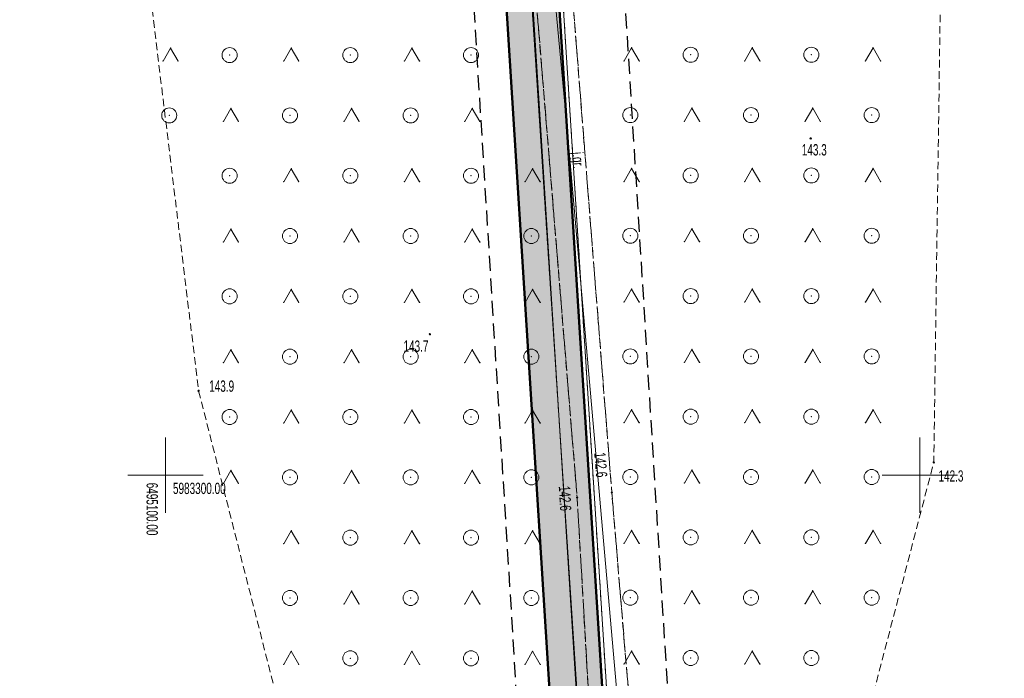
# Model space of a CAD drawing. Extents: x 6456700 to 6518119, y 5963420 to 5980059.
# Tile 225 of 256: x 6512359 to 6512424, y 5966836 to 5966879. Entities that reach past the tile are written whole.
import ezdxf
from ezdxf.enums import TextEntityAlignment as Align

# ---------------------------------------------------------------- set-up
doc = ezdxf.new("R2010")
doc.units = 0
doc.header["$MEASUREMENT"] = 0
for name, pattern in [('L_0_03', [1, 0.5, -0.5]), ('L_0_04', [1.5, 1, -0.5]), ('L_0_52', [1, 0.75, -0.25]), ('L_0_5A', [0.75, 0.5, -0.25])]:
    doc.linetypes.add(name, pattern=pattern)
doc.layers.get('0').update_dxf_attribs({"color": 2, "linetype": 'CONTINUOUS', "lineweight": 5})
for name, color, linetype, lineweight in [('18mm Kreska ciągła', 7, 'CONTINUOUS', 18), ('218_kontur_uzytku_gruntowego', 96, 'L_0_03', 18), ('219_dzialka_ewidencyjna', 7, 'CONTINUOUS', 18), ('50mm Kreska ciągła', 7, 'CONTINUOUS', 50), ('9mm Kreska ciągła', 252, 'CONTINUOUS', 9), ('jezdnia', 7, 'CONTINUOUS', 18), ('jezdnia_Atr17', 7, 'CONTINUOUS', 18), ('pikieta_naturalna', 7, 'CONTINUOUS', 18), ('pikieta_naturalna_Atr2', 7, 'CONTINUOUS', 18), ('przewod_elektroenergetyczny_podziemny', 7, 'CONTINUOUS', 18), ('siatka_krzyrzy', 7, 'CONTINUOUS', 18), ('teren_zalesiony', 7, 'CONTINUOUS', 18), ('Zakres', 7, 'CONTINUOUS', 18)]:
    doc.layers.add(name, color=color, linetype=linetype, lineweight=lineweight)
doc.styles.get("Standard").update_dxf_attribs({"font": 'txt', "width": 0.75})

# ---------------------------------------------------------------- blocks, each defined once
blk = doc.blocks.new('mdcp_nowa')
at = {"layer": 'pikieta_naturalna', "linetype": 'Continuous', "lineweight": 18}
for points in [[(6495142.77, 5983322.285, 1), (6495142.77, 5983322.375, 1)], [(6495117.53, 5983309.295, 1), (6495117.53, 5983309.385, 1)], [(6495102.2, 5983305.555, 1), (6495102.2, 5983305.645, 1)], [(6495150.93, 5983300.805, 1), (6495150.93, 5983300.895, 1)], [(6495127.29, 5983298.475, 1), (6495127.29, 5983298.565, 1)], [(6495129.59, 5983298.805, 1), (6495129.59, 5983298.895, 1)]]:
    blk.add_hatch(color=18, dxfattribs=at).paths.add_polyline_path(points)
at = {"layer": '218_kontur_uzytku_gruntowego', "lineweight": 18, "flags": 128}
for points in [[(6495128.68, 5983264.25), (6495123.45, 5983344.06)], [(6495125.55, 5983344.07), (6495130.6, 5983264.36)]]:
    blk.add_lwpolyline(points, dxfattribs=at)
at = {"layer": '219_dzialka_ewidencyjna', "color": 3, "linetype": 'Continuous', "lineweight": 18, "flags": 128}
for points in [[(6495128.68, 5983264.25), (6495123.45, 5983344.06)], [(6495130.6, 5983264.36), (6495125.55, 5983344.07)]]:
    blk.add_lwpolyline(points, dxfattribs=at)
at = {"layer": 'jezdnia', "color": 7, "linetype": 'L_0_52', "lineweight": 18, "flags": 128}
blk.add_lwpolyline([(6495195.83, 5982978.97), (6495200.77, 5982990.52), (6495203.76, 5983005.28), (6495200.35, 5983025.82), (6495193.24, 5983036.29), (6495189.14, 5983049.6), (6495185.12, 5983067.8), (6495183.17, 5983077.08), (6495178.19, 5983089.73), (6495174.64, 5983098.86), (6495168.43, 5983115.09), (6495161.55, 5983133.83), (6495154.76, 5983147.58), (6495144.33, 5983166.27), (6495135.54, 5983182.13), (6495131.43, 5983212.99), (6495131.68, 5983233.26), (6495131.46, 5983243.99), (6495128.32, 5983280.81), (6495127.29, 5983298.52), (6495124.19, 5983336.19), (6495123.5, 5983344), (6495121.28, 5983367.92), (6495119.64, 5983396.13), (6495116.73, 5983412.76), (6495117.19, 5983441.35), (6495116.43, 5983457.42), (6495115.48, 5983476.53), (6495115.11, 5983482.62), (6495112.3, 5983484.4), (6495091.45, 5983481.81), (6495091.37, 5983484.19), (6495109.96, 5983486.92), (6495113.25, 5983490.41), (6495113.24, 5983503.43), (6495112.69, 5983521.82), (6495113.13, 5983545.8), (6495113.51, 5983566.95), (6495116.02, 5983585), (6495118.4, 5983609.28), (6495123.42, 5983650.06), (6495131.2, 5983686.54), (6495140.07, 5983719.72), (6495146.41, 5983753.33), (6495149.05, 5983763.24), (6495154.18, 5983776.85), (6495160.67, 5983784.68), (6495175.29, 5983798.4), (6495197.26, 5983816.17), (6495217.4, 5983831.86), (6495238.65, 5983846.53), (6495263.72, 5983869.02), (6495276.39, 5983884.8), (6495285.32, 5983901), (6495289.2, 5983910.41), (6495292.89, 5983924.2), (6495294.78, 5983930.12), (6495299.2, 5983944.93), (6495304.61, 5983964.52), (6495307.5, 5983979.46), (6495307.59, 5983992.22), (6495306.46, 5984009.09), (6495305.69, 5984028.3), (6495305.67, 5984038.17), (6495300.99, 5984057.07), (6495297.28, 5984082.3), (6495291.79, 5984107.54), (6495288.36, 5984130.45), (6495280.64, 5984151.56), (6495274.64, 5984171.22), (6495270.98, 5984181.26), (6495273.99, 5984181.03), (6495276.87, 5984171.8), (6495283.5, 5984152.14), (6495291.35, 5984131.82), (6495294.78, 5984110.77), (6495299.68, 5984081.31), (6495303.27, 5984060.79), (6495332.62, 5984062.58), (6495350.78, 5984065.69), (6495352.73, 5984070.57), (6495357.63, 5984062.1), (6495352.37, 5984062.87), (6495334.16, 5984059.86), (6495303.89, 5984056.79), (6495307.64, 5984045.46), (6495309.06, 5984037.47), (6495310.62, 5984029.01), (6495312.95, 5983997.49), (6495310.44, 5983991.82), (6495310.09, 5983979.31), (6495307.08, 5983963.82), (6495301.68, 5983944.67), (6495295.97, 5983923.79), (6495292.77, 5983913.71), (6495290.13, 5983906.38), (6495284.32, 5983893.37), (6495278.05, 5983883.04), (6495264.46, 5983865.44), (6495239.09, 5983842.69), (6495219.23, 5983829.73), (6495216.93, 5983819.97), (6495223.58, 5983813.84), (6495228.16, 5983809.41), (6495224.21, 5983807.55), (6495214.94, 5983813.05), (6495207.87, 5983817.5), (6495201.24, 5983815.27), (6495178.34, 5983796.41), (6495165.6, 5983786.15), (6495159.73, 5983777.73), (6495154.77, 5983771.17), (6495151.16, 5983759.97), (6495150.26, 5983749.93), (6495142.6, 5983719.51), (6495134.42, 5983684.95), (6495127.4, 5983650.76), (6495120.08, 5983602.2), (6495117.42, 5983578.29), (6495115.94, 5983567.9), (6495115.38, 5983544.13), (6495115.07, 5983520.98), (6495115.65, 5983504.52), (6495116.24, 5983490.91), (6495120.25, 5983487.29), (6495126.33, 5983487.84), (6495143.65, 5983489.58), (6495144.46, 5983486.94), (6495127.88, 5983485.15), (6495121.64, 5983482.36), (6495118.37, 5983476.22), (6495119.55, 5983458.22), (6495119.45, 5983441.1), (6495120.18, 5983413.18), (6495121.99, 5983405.13), (6495126.07, 5983403.29), (6495130.48, 5983403.23), (6495129.73, 5983399.77), (6495124.35, 5983396.96), (6495123.73, 5983368.04), (6495126.63, 5983336.2), (6495129.59, 5983298.85), (6495131.1, 5983280.79), (6495133, 5983262.8), (6495134.25, 5983243.51), (6495134.8, 5983233.03), (6495133.67, 5983213.6), (6495138.07, 5983181.73), (6495146.27, 5983167.62), (6495157.18, 5983147.99), (6495163.68, 5983134.39), (6495170.96, 5983115.51), (6495175.46, 5983104.48), (6495181.17, 5983100.74), (6495199.93, 5983101.55), (6495199.17, 5983099.07), (6495182.34, 5983097.53), (6495180.35, 5983094.32), (6495185.39, 5983081.2), (6495192.07, 5983052.44), (6495195.58, 5983038.04), (6495198.53, 5983033.23), (6495203.76, 5983025.83), (6495206.13, 5983003.89), (6495202.54, 5982989.27), (6495201.18, 5982984.38), (6495199.22, 5982977.33), (6495199.31, 5982965.37), (6495200.17, 5982948.62), (6495203.01, 5982926.24), (6495205.43, 5982907.13), (6495210.02, 5982873.53), (6495214.31, 5982847.66), (6495217.75, 5982836.69), (6495222.16, 5982822), (6495228.36, 5982806.97), (6495230.37, 5982804.25), (6495235.28, 5982800.03), (6495240.12, 5982797.03), (6495226.36, 5982801.25), (6495225.42, 5982799.59), (6495224.16, 5982791.52), (6495222.71, 5982778.54), (6495222.21, 5982760.62), (6495221.26, 5982748.78), (6495217.72, 5982722.5), (6495220.89, 5982699.43), (6495222.63, 5982688.01), (6495226.82, 5982681.43), (6495232.44, 5982678.09), (6495238.57, 5982677.74), (6495238.58, 5982674.2), (6495234.94, 5982674.18), (6495222.7, 5982675.95), (6495211.13, 5982675.67), (6495203.44, 5982672.24), (6495190.56, 5982660.85), (6495183.64, 5982651.87), (6495180.18, 5982645.51), (6495176.56, 5982638.14), (6495173.06, 5982629.9), (6495169.79, 5982622.28), (6495168.95, 5982621.1), (6495167.1, 5982622.09), (6495169.54, 5982629.99), (6495175.88, 5982643.52), (6495181.21, 5982652.88), (6495188.25, 5982661.9), (6495200.25, 5982673.34), (6495211.64, 5982680.53), (6495218.14, 5982692.06), (6495218.39, 5982699.72), (6495215.1, 5982723.62), (6495216.08, 5982729.8), (6495218.41, 5982743.49), (6495220.09, 5982761.04), (6495220.41, 5982779.3), (6495221.74, 5982791.03), (6495222.5, 5982799.07), (6495220.92, 5982803.86), (6495210.51, 5982812.59), (6495206.38, 5982817.94), (6495202.5, 5982823.86), (6495197.41, 5982834.99), (6495191.07, 5982840.79), (6495178.96, 5982851.25), (6495180.72, 5982852.83), (6495192.33, 5982842.82), (6495193.9, 5982841.49), (6495196.29, 5982839.47), (6495200.7, 5982838.43), (6495206.86, 5982825.62), (6495210.11, 5982820.87), (6495214.26, 5982814.71), (6495221.36, 5982809.09), (6495224.36, 5982806.84), (6495223.38, 5982810.9), (6495218.5, 5982823.84), (6495214.57, 5982836.22), (6495211.53, 5982847.15), (6495206.8, 5982872.08), (6495202.64, 5982906.51), (6495199.04, 5982926.21), (6495196.67, 5982948.55), (6495195.68, 5982964.58)], close=True, dxfattribs=at)
at = {"layer": 'jezdnia'}
for p in [(6495127.29, 5983298.52), (6495129.59, 5983298.85)]:
    blk.add_point(p, dxfattribs=at)
at = {"layer": 'pikieta_naturalna', "color": 7, "linetype": 'Continuous', "lineweight": 18}
for centre in [(6495142.77, 5983322.33), (6495117.53, 5983309.34), (6495102.2, 5983305.6), (6495150.93, 5983300.85), (6495127.29, 5983298.52), (6495129.59, 5983298.85)]:
    blk.add_circle(centre, 0.045, dxfattribs=at)
at = {"layer": 'pikieta_naturalna'}
for p in [(6495142.77, 5983322.33), (6495117.53, 5983309.34), (6495102.2, 5983305.6), (6495150.93, 5983300.85), (6495127.29, 5983298.52), (6495129.59, 5983298.85)]:
    blk.add_point(p, dxfattribs=at)
at = {"layer": 'przewod_elektroenergetyczny_podziemny', "color": 1, "linetype": 'Continuous', "lineweight": 18, "flags": 128}
blk.add_lwpolyline([(6495105.41, 5983426.7), (6495118.51, 5983426.81), (6495118.93, 5983410.43), (6495122.55, 5983366.66), (6495126.69, 5983322.24), (6495130.39, 5983280.36)], dxfattribs=at)
at = {"layer": 'przewod_elektroenergetyczny_podziemny'}
blk.add_point((6495126.69, 5983322.24), dxfattribs=at)
at = {"layer": 'siatka_krzyrzy', "linetype": 'Continuous', "lineweight": 18, "flags": 128}
for points in [[(6495100, 5983297.5), (6495100, 5983302.5)], [(6495150, 5983297.5), (6495150, 5983302.5)], [(6495097.5, 5983300), (6495102.5, 5983300)], [(6495147.5, 5983300), (6495152.5, 5983300)]]:
    blk.add_lwpolyline(points, dxfattribs=at)
at = {"layer": 'teren_zalesiony', "color": 7, "linetype": 'L_0_5A', "lineweight": 18, "flags": 128}
for points in [[(6495131.1, 5983280.79), (6495129.59, 5983298.85), (6495126.63, 5983336.2), (6495123.73, 5983368.04), (6495140.1, 5983378.44), (6495144.34, 5983381.08), (6495151.69, 5983354.5), (6495150.93, 5983300.85), (6495146.3, 5983283.11)], [(6495109.54, 5983276.77), (6495102.2, 5983305.6), (6495097.17, 5983346.92), (6495116.42, 5983353.83), (6495120.93, 5983355.83), (6495123.5, 5983344), (6495124.19, 5983336.19), (6495127.29, 5983298.52), (6495128.32, 5983280.81)]]:
    blk.add_lwpolyline(points, close=True, dxfattribs=at)
at = {"layer": 'teren_zalesiony', "color": 7, "linetype": 'Continuous', "lineweight": 18, "flags": 128}
for points in [[(6495099.843, 5983327.453), (6495100.343, 5983328.319)], [(6495100.343, 5983328.319), (6495100.843, 5983327.453)], [(6495107.843, 5983327.453), (6495108.343, 5983328.319)], [(6495108.343, 5983328.319), (6495108.843, 5983327.453)], [(6495115.843, 5983327.453), (6495116.343, 5983328.319)], [(6495116.343, 5983328.319), (6495116.843, 5983327.453)], [(6495130.403, 5983327.473), (6495130.903, 5983328.339)], [(6495130.903, 5983328.339), (6495131.403, 5983327.473)], [(6495138.403, 5983327.473), (6495138.903, 5983328.339)], [(6495138.903, 5983328.339), (6495139.403, 5983327.473)], [(6495146.403, 5983327.473), (6495146.903, 5983328.339)], [(6495146.903, 5983328.339), (6495147.403, 5983327.473)], [(6495103.843, 5983323.453), (6495104.343, 5983324.319)], [(6495104.343, 5983324.319), (6495104.843, 5983323.453)], [(6495111.843, 5983323.453), (6495112.343, 5983324.319)], [(6495112.343, 5983324.319), (6495112.843, 5983323.453)], [(6495119.843, 5983323.453), (6495120.343, 5983324.319)], [(6495120.343, 5983324.319), (6495120.843, 5983323.453)], [(6495134.403, 5983323.473), (6495134.903, 5983324.339)], [(6495134.903, 5983324.339), (6495135.403, 5983323.473)], [(6495142.403, 5983323.473), (6495142.903, 5983324.339)], [(6495142.903, 5983324.339), (6495143.403, 5983323.473)], [(6495107.843, 5983319.453), (6495108.343, 5983320.319)], [(6495108.343, 5983320.319), (6495108.843, 5983319.453)], [(6495115.843, 5983319.453), (6495116.343, 5983320.319)], [(6495116.343, 5983320.319), (6495116.843, 5983319.453)], [(6495123.843, 5983319.453), (6495124.343, 5983320.319)], [(6495124.343, 5983320.319), (6495124.843, 5983319.453)], [(6495130.403, 5983319.473), (6495130.903, 5983320.339)], [(6495130.903, 5983320.339), (6495131.403, 5983319.473)], [(6495138.403, 5983319.473), (6495138.903, 5983320.339)], [(6495138.903, 5983320.339), (6495139.403, 5983319.473)], [(6495146.403, 5983319.473), (6495146.903, 5983320.339)], [(6495146.903, 5983320.339), (6495147.403, 5983319.473)], [(6495103.843, 5983315.453), (6495104.343, 5983316.319)], [(6495104.343, 5983316.319), (6495104.843, 5983315.453)], [(6495111.843, 5983315.453), (6495112.343, 5983316.319)], [(6495112.343, 5983316.319), (6495112.843, 5983315.453)], [(6495119.843, 5983315.453), (6495120.343, 5983316.319)], [(6495120.343, 5983316.319), (6495120.843, 5983315.453)], [(6495134.403, 5983315.473), (6495134.903, 5983316.339)], [(6495134.903, 5983316.339), (6495135.403, 5983315.473)], [(6495142.403, 5983315.473), (6495142.903, 5983316.339)], [(6495142.903, 5983316.339), (6495143.403, 5983315.473)], [(6495107.843, 5983311.453), (6495108.343, 5983312.319)], [(6495108.343, 5983312.319), (6495108.843, 5983311.453)], [(6495115.843, 5983311.453), (6495116.343, 5983312.319)], [(6495116.343, 5983312.319), (6495116.843, 5983311.453)], [(6495123.843, 5983311.453), (6495124.343, 5983312.319)], [(6495124.343, 5983312.319), (6495124.843, 5983311.453)], [(6495130.403, 5983311.473), (6495130.903, 5983312.339)], [(6495130.903, 5983312.339), (6495131.403, 5983311.473)], [(6495138.403, 5983311.473), (6495138.903, 5983312.339)], [(6495138.903, 5983312.339), (6495139.403, 5983311.473)], [(6495146.403, 5983311.473), (6495146.903, 5983312.339)], [(6495146.903, 5983312.339), (6495147.403, 5983311.473)], [(6495103.843, 5983307.453), (6495104.343, 5983308.319)], [(6495104.343, 5983308.319), (6495104.843, 5983307.453)], [(6495111.843, 5983307.453), (6495112.343, 5983308.319)], [(6495112.343, 5983308.319), (6495112.843, 5983307.453)], [(6495119.843, 5983307.453), (6495120.343, 5983308.319)], [(6495120.343, 5983308.319), (6495120.843, 5983307.453)], [(6495134.403, 5983307.473), (6495134.903, 5983308.339)], [(6495134.903, 5983308.339), (6495135.403, 5983307.473)], [(6495142.403, 5983307.473), (6495142.903, 5983308.339)], [(6495142.903, 5983308.339), (6495143.403, 5983307.473)], [(6495107.843, 5983303.453), (6495108.343, 5983304.319)], [(6495108.343, 5983304.319), (6495108.843, 5983303.453)], [(6495115.843, 5983303.453), (6495116.343, 5983304.319)], [(6495116.343, 5983304.319), (6495116.843, 5983303.453)], [(6495123.843, 5983303.453), (6495124.343, 5983304.319)], [(6495124.343, 5983304.319), (6495124.843, 5983303.453)], [(6495130.403, 5983303.473), (6495130.903, 5983304.339)], [(6495130.903, 5983304.339), (6495131.403, 5983303.473)], [(6495138.403, 5983303.473), (6495138.903, 5983304.339)], [(6495138.903, 5983304.339), (6495139.403, 5983303.473)], [(6495146.403, 5983303.473), (6495146.903, 5983304.339)], [(6495146.903, 5983304.339), (6495147.403, 5983303.473)], [(6495103.843, 5983299.453), (6495104.343, 5983300.319)], [(6495104.343, 5983300.319), (6495104.843, 5983299.453)], [(6495111.843, 5983299.453), (6495112.343, 5983300.319)], [(6495112.343, 5983300.319), (6495112.843, 5983299.453)], [(6495119.843, 5983299.453), (6495120.343, 5983300.319)], [(6495120.343, 5983300.319), (6495120.843, 5983299.453)], [(6495134.403, 5983299.473), (6495134.903, 5983300.339)], [(6495134.903, 5983300.339), (6495135.403, 5983299.473)], [(6495142.403, 5983299.473), (6495142.903, 5983300.339)], [(6495142.903, 5983300.339), (6495143.403, 5983299.473)], [(6495107.843, 5983295.453), (6495108.343, 5983296.319)], [(6495108.343, 5983296.319), (6495108.843, 5983295.453)], [(6495115.843, 5983295.453), (6495116.343, 5983296.319)], [(6495116.343, 5983296.319), (6495116.843, 5983295.453)], [(6495123.843, 5983295.453), (6495124.343, 5983296.319)], [(6495124.343, 5983296.319), (6495124.843, 5983295.453)], [(6495130.403, 5983295.473), (6495130.903, 5983296.339)], [(6495130.903, 5983296.339), (6495131.403, 5983295.473)], [(6495138.403, 5983295.473), (6495138.903, 5983296.339)], [(6495138.903, 5983296.339), (6495139.403, 5983295.473)], [(6495146.403, 5983295.473), (6495146.903, 5983296.339)], [(6495146.903, 5983296.339), (6495147.403, 5983295.473)], [(6495111.843, 5983291.453), (6495112.343, 5983292.319)], [(6495112.343, 5983292.319), (6495112.843, 5983291.453)], [(6495119.843, 5983291.453), (6495120.343, 5983292.319)], [(6495120.343, 5983292.319), (6495120.843, 5983291.453)], [(6495134.403, 5983291.473), (6495134.903, 5983292.339)], [(6495134.903, 5983292.339), (6495135.403, 5983291.473)], [(6495142.403, 5983291.473), (6495142.903, 5983292.339)], [(6495142.903, 5983292.339), (6495143.403, 5983291.473)], [(6495107.843, 5983287.453), (6495108.343, 5983288.319)], [(6495108.343, 5983288.319), (6495108.843, 5983287.453)], [(6495115.843, 5983287.453), (6495116.343, 5983288.319)], [(6495116.343, 5983288.319), (6495116.843, 5983287.453)], [(6495123.843, 5983287.453), (6495124.343, 5983288.319)], [(6495124.343, 5983288.319), (6495124.843, 5983287.453)], [(6495130.403, 5983287.473), (6495130.903, 5983288.339)], [(6495130.903, 5983288.339), (6495131.403, 5983287.473)], [(6495138.403, 5983287.473), (6495138.903, 5983288.339)], [(6495138.903, 5983288.339), (6495139.403, 5983287.473)]]:
    blk.add_lwpolyline(points, dxfattribs=at)
at = {"layer": 'teren_zalesiony', "color": 7, "linetype": 'Continuous', "lineweight": 18}
for centre in [(6495104.256, 5983327.856), (6495112.256, 5983327.856), (6495120.256, 5983327.856), (6495134.816, 5983327.876), (6495142.816, 5983327.876), (6495100.256, 5983323.856), (6495108.256, 5983323.856), (6495116.256, 5983323.856), (6495130.816, 5983323.876), (6495138.816, 5983323.876), (6495146.816, 5983323.876), (6495104.256, 5983319.856), (6495112.256, 5983319.856), (6495120.256, 5983319.856), (6495134.816, 5983319.876), (6495142.816, 5983319.876), (6495108.256, 5983315.856), (6495116.256, 5983315.856), (6495124.256, 5983315.856), (6495130.816, 5983315.876), (6495138.816, 5983315.876), (6495146.816, 5983315.876), (6495104.256, 5983311.856), (6495112.256, 5983311.856), (6495120.256, 5983311.856), (6495134.816, 5983311.876), (6495142.816, 5983311.876), (6495108.256, 5983307.856), (6495116.256, 5983307.856), (6495124.256, 5983307.856), (6495130.816, 5983307.876), (6495138.816, 5983307.876), (6495146.816, 5983307.876), (6495104.256, 5983303.856), (6495112.256, 5983303.856), (6495120.256, 5983303.856), (6495134.816, 5983303.876), (6495142.816, 5983303.876), (6495108.256, 5983299.856), (6495116.256, 5983299.856), (6495124.256, 5983299.856), (6495130.816, 5983299.876), (6495138.816, 5983299.876), (6495146.816, 5983299.876), (6495134.816, 5983295.876), (6495142.816, 5983295.876), (6495112.256, 5983295.856), (6495120.256, 5983295.856), (6495108.256, 5983291.856), (6495116.256, 5983291.856), (6495124.256, 5983291.856), (6495130.816, 5983291.876), (6495138.816, 5983291.876), (6495146.816, 5983291.876), (6495112.256, 5983287.856), (6495120.256, 5983287.856), (6495134.816, 5983287.876), (6495142.816, 5983287.876)]:
    blk.add_circle(centre, 0.5, dxfattribs=at)
at = {"layer": 'teren_zalesiony'}
for p in [(6495100.343, 5983328.319), (6495100.343, 5983328.319), (6495104.256, 5983327.856), (6495108.343, 5983328.319), (6495108.343, 5983328.319), (6495112.256, 5983327.856), (6495116.343, 5983328.319), (6495116.343, 5983328.319), (6495120.256, 5983327.856), (6495130.903, 5983328.339), (6495130.903, 5983328.339), (6495134.816, 5983327.876), (6495138.903, 5983328.339), (6495138.903, 5983328.339), (6495142.816, 5983327.876), (6495146.903, 5983328.339), (6495146.903, 5983328.339), (6495099.843, 5983327.453), (6495100.843, 5983327.453), (6495107.843, 5983327.453), (6495108.843, 5983327.453), (6495115.843, 5983327.453), (6495116.843, 5983327.453), (6495130.403, 5983327.473), (6495131.403, 5983327.473), (6495138.403, 5983327.473), (6495139.403, 5983327.473), (6495146.403, 5983327.473), (6495147.403, 5983327.473), (6495100.256, 5983323.856), (6495104.343, 5983324.319), (6495104.343, 5983324.319), (6495108.256, 5983323.856), (6495112.343, 5983324.319), (6495112.343, 5983324.319), (6495116.256, 5983323.856), (6495120.343, 5983324.319), (6495120.343, 5983324.319), (6495130.816, 5983323.876), (6495134.903, 5983324.339), (6495134.903, 5983324.339), (6495138.816, 5983323.876), (6495142.903, 5983324.339), (6495142.903, 5983324.339), (6495146.816, 5983323.876), (6495103.843, 5983323.453), (6495104.843, 5983323.453), (6495111.843, 5983323.453), (6495112.843, 5983323.453), (6495119.843, 5983323.453), (6495120.843, 5983323.453), (6495134.403, 5983323.473), (6495135.403, 5983323.473), (6495142.403, 5983323.473), (6495143.403, 5983323.473), (6495108.343, 5983320.319), (6495108.343, 5983320.319), (6495116.343, 5983320.319), (6495116.343, 5983320.319), (6495124.343, 5983320.319), (6495124.343, 5983320.319), (6495130.903, 5983320.339), (6495130.903, 5983320.339), (6495134.816, 5983319.876), (6495138.903, 5983320.339), (6495138.903, 5983320.339), (6495142.816, 5983319.876), (6495146.903, 5983320.339), (6495146.903, 5983320.339), (6495104.256, 5983319.856), (6495107.843, 5983319.453), (6495108.843, 5983319.453), (6495112.256, 5983319.856), (6495115.843, 5983319.453), (6495116.843, 5983319.453), (6495120.256, 5983319.856), (6495123.843, 5983319.453), (6495124.843, 5983319.453), (6495130.403, 5983319.473), (6495131.403, 5983319.473), (6495138.403, 5983319.473), (6495139.403, 5983319.473), (6495146.403, 5983319.473), (6495147.403, 5983319.473), (6495104.343, 5983316.319), (6495104.343, 5983316.319), (6495112.343, 5983316.319), (6495112.343, 5983316.319), (6495120.343, 5983316.319), (6495120.343, 5983316.319), (6495134.903, 5983316.339), (6495134.903, 5983316.339), (6495142.903, 5983316.339), (6495142.903, 5983316.339), (6495103.843, 5983315.453), (6495104.843, 5983315.453), (6495108.256, 5983315.856), (6495111.843, 5983315.453), (6495112.843, 5983315.453), (6495116.256, 5983315.856), (6495119.843, 5983315.453), (6495120.843, 5983315.453), (6495124.256, 5983315.856), (6495130.816, 5983315.876), (6495134.403, 5983315.473), (6495135.403, 5983315.473), (6495138.816, 5983315.876), (6495142.403, 5983315.473), (6495143.403, 5983315.473), (6495146.816, 5983315.876), (6495108.343, 5983312.319), (6495108.343, 5983312.319), (6495116.343, 5983312.319), (6495116.343, 5983312.319), (6495124.343, 5983312.319), (6495124.343, 5983312.319), (6495130.903, 5983312.339), (6495130.903, 5983312.339), (6495138.903, 5983312.339), (6495138.903, 5983312.339), (6495146.903, 5983312.339), (6495146.903, 5983312.339), (6495104.256, 5983311.856), (6495107.843, 5983311.453), (6495108.843, 5983311.453), (6495112.256, 5983311.856), (6495115.843, 5983311.453), (6495116.843, 5983311.453), (6495120.256, 5983311.856), (6495123.843, 5983311.453), (6495124.843, 5983311.453), (6495130.403, 5983311.473), (6495131.403, 5983311.473), (6495134.816, 5983311.876), (6495138.403, 5983311.473), (6495139.403, 5983311.473), (6495142.816, 5983311.876), (6495146.403, 5983311.473), (6495147.403, 5983311.473), (6495104.343, 5983308.319), (6495104.343, 5983308.319), (6495112.343, 5983308.319), (6495112.343, 5983308.319), (6495120.343, 5983308.319), (6495120.343, 5983308.319), (6495134.903, 5983308.339), (6495134.903, 5983308.339), (6495142.903, 5983308.339), (6495142.903, 5983308.339), (6495108.256, 5983307.856), (6495116.256, 5983307.856), (6495124.256, 5983307.856), (6495130.816, 5983307.876), (6495134.403, 5983307.473), (6495135.403, 5983307.473), (6495138.816, 5983307.876), (6495142.403, 5983307.473), (6495143.403, 5983307.473), (6495146.816, 5983307.876), (6495103.843, 5983307.453), (6495104.843, 5983307.453), (6495111.843, 5983307.453), (6495112.843, 5983307.453), (6495119.843, 5983307.453), (6495120.843, 5983307.453), (6495102.2, 5983305.6), (6495108.343, 5983304.319), (6495108.343, 5983304.319), (6495116.343, 5983304.319), (6495116.343, 5983304.319), (6495124.343, 5983304.319), (6495124.343, 5983304.319), (6495130.903, 5983304.339), (6495130.903, 5983304.339), (6495138.903, 5983304.339), (6495138.903, 5983304.339), (6495146.903, 5983304.339), (6495146.903, 5983304.339), (6495104.256, 5983303.856), (6495112.256, 5983303.856), (6495120.256, 5983303.856), (6495134.816, 5983303.876), (6495142.816, 5983303.876), (6495107.843, 5983303.453), (6495108.843, 5983303.453), (6495115.843, 5983303.453), (6495116.843, 5983303.453), (6495123.843, 5983303.453), (6495124.843, 5983303.453), (6495130.403, 5983303.473), (6495131.403, 5983303.473), (6495138.403, 5983303.473), (6495139.403, 5983303.473), (6495146.403, 5983303.473), (6495147.403, 5983303.473), (6495104.343, 5983300.319), (6495104.343, 5983300.319), (6495112.343, 5983300.319), (6495112.343, 5983300.319), (6495120.343, 5983300.319), (6495120.343, 5983300.319), (6495134.903, 5983300.339), (6495134.903, 5983300.339), (6495142.903, 5983300.339), (6495142.903, 5983300.339), (6495150.93, 5983300.85), (6495108.256, 5983299.856), (6495116.256, 5983299.856), (6495124.256, 5983299.856), (6495130.816, 5983299.876), (6495138.816, 5983299.876), (6495146.816, 5983299.876), (6495103.843, 5983299.453), (6495104.843, 5983299.453), (6495111.843, 5983299.453), (6495112.843, 5983299.453), (6495119.843, 5983299.453), (6495120.843, 5983299.453), (6495134.403, 5983299.473), (6495135.403, 5983299.473), (6495142.403, 5983299.473), (6495143.403, 5983299.473), (6495127.29, 5983298.52), (6495129.59, 5983298.85), (6495108.343, 5983296.319), (6495108.343, 5983296.319), (6495112.256, 5983295.856), (6495116.343, 5983296.319), (6495116.343, 5983296.319), (6495120.256, 5983295.856), (6495124.343, 5983296.319), (6495124.343, 5983296.319), (6495130.903, 5983296.339), (6495130.903, 5983296.339), (6495134.816, 5983295.876), (6495138.903, 5983296.339), (6495138.903, 5983296.339), (6495142.816, 5983295.876), (6495146.903, 5983296.339), (6495146.903, 5983296.339), (6495107.843, 5983295.453), (6495108.843, 5983295.453), (6495115.843, 5983295.453), (6495116.843, 5983295.453), (6495123.843, 5983295.453), (6495124.843, 5983295.453), (6495130.403, 5983295.473), (6495131.403, 5983295.473), (6495138.403, 5983295.473), (6495139.403, 5983295.473), (6495146.403, 5983295.473), (6495147.403, 5983295.473), (6495108.256, 5983291.856), (6495112.343, 5983292.319), (6495112.343, 5983292.319), (6495116.256, 5983291.856), (6495120.343, 5983292.319), (6495120.343, 5983292.319), (6495124.256, 5983291.856), (6495130.816, 5983291.876), (6495134.903, 5983292.339), (6495134.903, 5983292.339), (6495138.816, 5983291.876), (6495142.903, 5983292.339), (6495142.903, 5983292.339), (6495146.816, 5983291.876), (6495111.843, 5983291.453), (6495112.843, 5983291.453), (6495119.843, 5983291.453), (6495120.843, 5983291.453), (6495134.403, 5983291.473), (6495135.403, 5983291.473), (6495142.403, 5983291.473), (6495143.403, 5983291.473), (6495108.343, 5983288.319), (6495108.343, 5983288.319), (6495116.343, 5983288.319), (6495116.343, 5983288.319), (6495124.343, 5983288.319), (6495124.343, 5983288.319), (6495130.903, 5983288.339), (6495130.903, 5983288.339), (6495138.903, 5983288.339), (6495138.903, 5983288.339), (6495107.843, 5983287.453), (6495108.843, 5983287.453), (6495112.256, 5983287.856), (6495115.843, 5983287.453), (6495116.843, 5983287.453), (6495120.256, 5983287.856), (6495123.843, 5983287.453), (6495124.843, 5983287.453), (6495130.403, 5983287.473), (6495131.403, 5983287.473), (6495134.816, 5983287.876), (6495138.403, 5983287.473), (6495139.403, 5983287.473), (6495142.816, 5983287.876)]:
    blk.add_point(p, dxfattribs=at)
at = {"layer": 'Zakres', "linetype": 'L_0_04', "lineweight": 25, "flags": 128}
blk.add_lwpolyline([(6495113.77, 5985050.22), (6495121.12, 5984877.07), (6495125.76, 5984757.87), (6495129.89, 5984649.81), (6495141.08, 5984611.3), (6495145.77, 5984544.53), (6495147.36, 5984487.27), (6495157.22, 5984392.07), (6495162.95, 5984387.45), (6495180.24, 5984384.16), (6495229.5, 5984386.61), (6495251.65, 5984373.41), (6495258.77, 5984357.12), (6495255.44, 5984330.44), (6495250.77, 5984304.39), (6495252.21, 5984282.78), (6495255.46, 5984256.45), (6495254.94, 5984238.25), (6495266.4, 5984211), (6495277.24, 5984182.33), (6495294.2, 5984133.19), (6495300.94, 5984095.37), (6495313.24, 5984037.69), (6495317.44, 5983978.18), (6495300.35, 5983922.18), (6495282.35, 5983883.38), (6495266.21, 5983862.23), (6495242.03, 5983839.67), (6495211.11, 5983816.86), (6495158.26, 5983772.66), (6495130.6, 5983651.16), (6495116.31, 5983543.43), (6495129.51, 5983346.73), (6495134.58, 5983264.71), (6495139.64, 5983186.97), (6495193.25, 5983077.94), (6495199.2, 5983041.97), (6495206.23, 5983026), (6495208.96, 5983004.88), (6495202.27, 5982979.48), (6495202.42, 5982950.13), (6495209.35, 5982897.38), (6495215.97, 5982850.34), (6495228.6, 5982809.97), (6495226.85, 5982778.82), (6495225.04, 5982750.56), (6495220.26, 5982723.37), (6495226.54, 5982679.97), (6495206.06, 5982669.48), (6495192.68, 5982657.71), (6495184.57, 5982648.65), (6495174.78, 5982624.58), (6495164.23, 5982604.61), (6495150.7, 5982588.3), (6495137.69, 5982582.43), (6495118.26, 5982573.75), (6495100.35, 5982558.42), (6495090.36, 5982544.99), (6495075.87, 5982519.06), (6495060.83, 5982499.68), (6495049.41, 5982485.49), (6495035.07, 5982459.7), (6495006.7, 5982406.64), (6494980.89, 5982351.84), (6494944.35, 5982293.29), (6494925.72, 5982250.11), (6494905.2, 5982190.37), (6494898.43, 5982153.5), (6494879.51, 5982063.89), (6494864.14, 5981992.66), (6494816.93, 5981768.61), (6494777.79, 5981577.7), (6494739.84, 5981394.72), (6494718.65, 5981297.89), (6494716.45, 5981237.31), (6494738.62, 5981208.21), (6494776.48, 5981173.06), (6494817.16, 5981137.44), (6494847.63, 5981109.8), (6494877.39, 5981077.08), (6494912.75, 5981030.55), (6494916.06, 5981014.71), (6494903.86, 5980957.01), (6494916.13, 5980953.51), (6494892.32, 5980927.59), (6494850.7, 5980858.8), (6494806.81, 5980779.89), (6494785.1, 5980753.49), (6494715.22, 5980723.29), (6494679.96, 5980686.78), (6494651.35, 5980651.29), (6494549.14, 5980683.24), (6494511.84, 5980659.66), (6494443.61, 5980630.33), (6494428.78, 5980598.6), (6494431.58, 5980579.46), (6494420.56, 5980549.76), (6494416.45, 5980528.2), (6494403.86, 5980507.16), (6494388.89, 5980482.96), (6494365.32, 5980407.99), (6494335.67, 5980315.15), (6494332.29, 5980297.41), (6494335.1, 5980278.18), (6494347.25, 5980254.84), (6494336.79, 5980250.09), (6494300.04, 5980271.34), (6494320.8, 5980301.43), (6494336.81, 5980349.17), (6494344.85, 5980380.92), (6494360.85, 5980437.13), (6494374.18, 5980476.38), (6494386.14, 5980498.84), (6494403.02, 5980528.52), (6494411.33, 5980563.19), (6494420.84, 5980586.25), (6494420.25, 5980601.11), (6494434.95, 5980635.94), (6494446.75, 5980644.99), (6494465.77, 5980647.27), (6494513.02, 5980669.46), (6494507.85, 5980679.68), (6494547.89, 5980705.83), (6494570.06, 5980691.34), (6494636.17, 5980669.05), (6494706.14, 5980756.86), (6494742.78, 5980772.58), (6494798.53, 5980814.27), (6494826.12, 5980867.97), (6494849.57, 5980908.6), (6494845.35, 5980942.01), (6494853.94, 5980970.83), (6494891.08, 5980960.54), (6494890.11, 5980965.73), (6494903.94, 5981025.69), (6494869.98, 5981070.3), (6494770.97, 5981160.58), (6494728.18, 5981200.64), (6494706.13, 5981229.56), (6494707.94, 5981299.75), (6494728.84, 5981398.1), (6494767.06, 5981580.19), (6494806.17, 5981770.55), (6494854.36, 5981994.76), (6494869.73, 5982065.97), (6494888.61, 5982155.44), (6494891.67, 5982173.95), (6494895.82, 5982197.45), (6494916.38, 5982253.72), (6494935.47, 5982297.95), (6494954.97, 5982331.67), (6494972.09, 5982356.64), (6494997.76, 5982411.14), (6495026.29, 5982464.48), (6495041.09, 5982491.09), (6495052.99, 5982505.88), (6495067.51, 5982524.6), (6495081.94, 5982550.43), (6495092.99, 5982565.28), (6495112.86, 5982582.29), (6495133.59, 5982591.55), (6495144.48, 5982596.46), (6495155.87, 5982610.19), (6495165.7, 5982628.8), (6495175.96, 5982654.03), (6495185.62, 5982664.83), (6495200.4, 5982677.82), (6495212.49, 5982688.04), (6495209.64, 5982723.43), (6495215.22, 5982750.57), (6495216.87, 5982779.54), (6495218.31, 5982809.31), (6495206.86, 5982847.92), (6495199.44, 5982894.74), (6495192.11, 5982948.71), (6495190.16, 5982979.24), (6495183.47, 5983075.16), (6495129.79, 5983184.34), (6495124.6, 5983264.07), (6495119.53, 5983346.09), (6495106.27, 5983543.75), (6495120.74, 5983652.9), (6495148.75, 5983779.42), (6495204.15, 5983826.04), (6495273.41, 5983889.36), (6495288.53, 5983927.42), (6495300.83, 5983964.69), (6495303.91, 5983980.14), (6495301.32, 5984039.55), (6495291.1, 5984093.63), (6495284.5, 5984130.67), (6495267.84, 5984178.93), (6495257.12, 5984207.3), (6495244.96, 5984236.19), (6495244.79, 5984255.42), (6495242.25, 5984281.97), (6495240.71, 5984304.95), (6495245.55, 5984331.94), (6495248.51, 5984355.64), (6495243.77, 5984366.47), (6495226.98, 5984376.47), (6495179.54, 5984374.12), (6495158.61, 5984378.09), (6495147.7, 5984386.91), (6495137.38, 5984486.61), (6495135.78, 5984544.04), (6495131.18, 5984609.54), (6495119.95, 5984648.2), (6495115.76, 5984757.49), (6495111.12, 5984876.67), (6495103.73, 5985050.93), (6495109.36, 5985081.73), (6495120.41, 5985085.88)], close=True, dxfattribs=at)
at = {"layer": 'jezdnia_Atr17', "color": 7, "lineweight": 15, "width": 0.66}
blk.add_text('j.gr.', height=0.75, rotation=274.5, dxfattribs=at).set_placement((6495127.688, 5983321.459), align=Align.TOP_LEFT)
at = {"layer": 'pikieta_naturalna_Atr2', "color": 7, "lineweight": 15, "width": 0.66}
for s, p in [('143.3', (6495142.18, 5983321.95)), ('143.7', (6495115.78, 5983308.93)), ('143.9', (6495102.9, 5983306.28)), ('142.3', (6495151.24, 5983300.32))]:
    blk.add_text(s, height=0.75, dxfattribs=at).set_placement(p, align=Align.TOP_LEFT)
for rotation, p in [(274.5, (6495129.17, 5983301.54)), (273.3, (6495126.82, 5983299.31))]:
    blk.add_text('142.6', height=0.75, rotation=rotation, dxfattribs=at).set_placement(p, align=Align.TOP_LEFT)
at = {"layer": 'siatka_krzyrzy', "lineweight": 15, "width": 0.66}
blk.add_text('6495100.00', height=0.75, rotation=270, dxfattribs=at).set_placement((6495099.5, 5983299.5), align=Align.TOP_LEFT)
blk.add_text('5983300.00', height=0.75, dxfattribs=at).set_placement((6495100.5, 5983299.5), align=Align.TOP_LEFT)

msp = doc.modelspace()

# ---------------------------------------------------------------- block references
at = {"linetype": 'ByBlock'}
msp.add_blockref('mdcp_nowa', (17268.786, -16450.998), dxfattribs=at)

# ---------------------------------------------------------------- next in the draw order: hatches: boundary and pattern name
at = {"layer": '9mm Kreska ciągła'}
h = msp.add_hatch(dxfattribs=at)
h.set_pattern_fill('SAND_AND_LIME', color=4, scale=0.1)
h.set_pattern_definition([(37.5, (6512162.38958, 5966557.36103), (-0.006803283, 0.208096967), [0, -0.16416, 0, -0.1836, 0, -0.1755]), (7.5, (6512162.38958, 5966557.36103), (0.191135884, 0.304791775), [0, -0.08856, 0, -0.14796, 0, -0.0567]), (327.5, (6512162.25674, 5966557.36103), (0.33632732, 0.000611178), [0, -0.054, 0, -0.1944, 0, -0.2538]), (317.5, (6512162.25674, 5966557.36103), (0.324661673, 0.09478896), [0, -0.027, 0, -0.12744, 0, -0.1458])])
edge = h.paths.add_edge_path()
edge.add_arc((6512516.367, 5967810.283), 3, 311.58691, 347.30622, ccw=False)
edge.add_arc((6512523.503, 5967802.242), 7.75, 131.58691, 180.78045)
edge.add_line((6512515.753, 5967802.137), (6512515.839, 5967795.832))
edge.add_arc((6512568.134, 5967796.544), 52.3, 180.78045, 202.28878)
edge.add_line((6512519.742, 5967776.708), (6512533.586, 5967742.935))
edge.add_arc((6512443.186, 5967705.88), 97.7, 19.24547, 22.28878, ccw=False)
edge.add_line((6512535.426, 5967738.083), (6512551.885, 5967690.939))
edge.add_arc((6512459.645, 5967658.735), 97.7, 10.33082, 19.24547, ccw=False)
edge.add_line((6512555.761, 5967676.256), (6512567.725, 5967610.623))
edge.add_arc((6512717.556, 5967637.935), 152.3, 190.33082, 193.90778)
edge.add_line((6512569.721, 5967601.328), (6512572.468, 5967590.235))
edge.add_arc((6512477.632, 5967566.752), 97.7, 359.59588, 373.90778, ccw=False)
edge.add_line((6512575.33, 5967566.063), (6512575.106, 5967534.367))
edge.add_arc((6512497.408, 5967534.915), 77.7, 343.87223, 359.59588, ccw=False)
edge.add_line((6512572.05, 5967513.331), (6512569.54, 5967504.651))
edge.add_arc((6512475.685, 5967531.79), 97.7, 339.08524, 343.87223, ccw=False)
edge.add_line((6512566.948, 5967496.914), (6512545.985, 5967442.059))
edge.add_arc((6512524.78, 5967450.162), 22.7, 313.28749, 339.08524, ccw=False)
edge.add_line((6512540.345, 5967433.638), (6512504.063, 5967399.463))
edge.add_line((6512504.063, 5967399.463), (6512490.766, 5967386.938))
edge.add_arc((6512149.514, 5967749.225), 497.7, 309.16671, 313.28749, ccw=False)
edge.add_line((6512463.851, 5967363.353), (6512423.112, 5967330.167))
edge.add_arc((6512437.196, 5967312.877), 22.3, 129.16671, 169.68124)
edge.add_line((6512415.257, 5967316.872), (6512407.758, 5967275.686))
edge.add_arc((6511918.108, 5967364.836), 497.7, 347.25294, 349.68124, ccw=False)
edge.add_line((6512403.541, 5967255.02), (6512392.372, 5967205.646))
edge.add_arc((6512443.383, 5967194.106), 52.3, 167.25294, 172.4126)
edge.add_line((6512391.541, 5967201.011), (6512377.704, 5967097.137))
edge.add_arc((6512429.546, 5967090.232), 52.3, 172.4126, 183.94454)
edge.add_line((6512377.37, 5967086.634), (6512388.786, 5966921.07))
edge.add_arc((6510894.634, 5966818.042), 1497.7, 3.606413, 3.944541, ccw=False)
edge.add_line((6512389.368, 5966912.251), (6512395.777, 5966810.575))
edge.add_arc((6510402.033, 5966684.915), 1997.7, 2.742456, 3.606413, ccw=False)
edge.add_line((6512397.445, 5966780.498), (6512399.171, 5966744.457))
edge.add_arc((6512436.429, 5966746.242), 37.3, 182.74246, 206.08851)
edge.add_line((6512402.929, 5966729.839), (6512452.864, 5966627.857))
edge.add_arc((6512432.477, 5966617.874), 22.7, 6.26714, 26.08851, ccw=False)
edge.add_line((6512455.041, 5966620.352), (6512460.451, 5966571.093))
edge.add_arc((6515444.811, 5966898.838), 3002.303, 186.267142, 186.338012)
edge.add_line((6512460.859, 5966567.402), (6512461.669, 5966560.109))
edge.add_line((6512461.669, 5966560.109), (6512460.465, 5966557.361))
edge.add_line((6512460.465, 5966557.361), (6512465.434, 5966557.916))
edge.add_line((6512465.434, 5966557.916), (6512464.337, 5966567.789))
edge.add_arc((6515444.811, 5966898.838), 2998.803, 186.267142, 186.338012, ccw=False)
edge.add_line((6512463.93, 5966571.475), (6512458.52, 5966620.734))
edge.add_arc((6512432.477, 5966617.874), 26.2, 6.26714, 26.08851)
edge.add_line((6512456.008, 5966629.396), (6512406.072, 5966731.378))
edge.add_arc((6512436.429, 5966746.242), 33.8, 182.74246, 206.08851, ccw=False)
edge.add_line((6512402.667, 5966744.625), (6512400.941, 5966780.666))
edge.add_arc((6510402.033, 5966684.915), 2001.2, 2.742456, 3.606413)
edge.add_line((6512399.27, 5966810.795), (6512392.862, 5966912.471))
edge.add_arc((6510894.634, 5966818.042), 1501.2, 3.606413, 3.944541)
edge.add_line((6512392.278, 5966921.311), (6512380.862, 5967086.875))
edge.add_arc((6512429.546, 5967090.232), 48.8, 172.4126, 183.94454, ccw=False)
edge.add_line((6512381.174, 5967096.675), (6512395.01, 5967200.549))
edge.add_arc((6512443.383, 5967194.106), 48.8, 167.25294, 172.4126, ccw=False)
edge.add_line((6512395.786, 5967204.873), (6512406.955, 5967254.247))
edge.add_arc((6511918.108, 5967364.836), 501.2, 347.25294, 349.68124)
edge.add_line((6512411.202, 5967275.059), (6512418.7, 5967316.245))
edge.add_arc((6512437.196, 5967312.877), 18.8, 129.16671, 169.68124, ccw=False)
edge.add_line((6512425.323, 5967327.453), (6512466.061, 5967360.639))
edge.add_arc((6512149.514, 5967749.225), 501.2, 309.16671, 313.28749)
edge.add_line((6512493.166, 5967384.391), (6512506.462, 5967396.915))
edge.add_line((6512506.462, 5967396.915), (6512542.744, 5967431.09))
edge.add_arc((6512524.78, 5967450.162), 26.2, 313.28749, 339.08524)
edge.add_line((6512549.254, 5967440.809), (6512570.217, 5967495.664))
edge.add_arc((6512475.685, 5967531.79), 101.2, 339.08524, 343.87223)
edge.add_line((6512572.902, 5967503.679), (6512575.412, 5967512.359))
edge.add_arc((6512497.408, 5967534.915), 81.2, 343.87223, 359.59588)
edge.add_line((6512578.606, 5967534.342), (6512578.829, 5967566.038))
edge.add_arc((6512477.632, 5967566.752), 101.2, 359.59588, 373.90778)
edge.add_line((6512575.865, 5967591.076), (6512573.118, 5967602.169))
edge.add_arc((6512717.556, 5967637.935), 148.8, 190.33082, 193.90778, ccw=False)
edge.add_line((6512571.168, 5967611.25), (6512559.204, 5967676.884))
edge.add_arc((6512459.645, 5967658.735), 101.2, 10.33082, 19.24547)
edge.add_line((6512555.189, 5967692.092), (6512538.73, 5967739.237))
edge.add_arc((6512443.186, 5967705.88), 101.2, 19.24547, 22.28878)
edge.add_line((6512536.824, 5967744.262), (6512522.98, 5967778.036))
edge.add_arc((6512568.134, 5967796.544), 48.8, 180.78045, 202.28878, ccw=False)
edge.add_line((6512519.339, 5967795.88), (6512519.305, 5967798.372))
edge.add_arc((6512522.305, 5967798.413), 3, 27.73692, 180.78045, ccw=False)
edge.add_line((6512524.96, 5967799.809), (6512519.294, 5967809.624))

# ---------------------------------------------------------------- next in the draw order: linework, layer by layer
at = {"layer": '18mm Kreska ciągła', "color": 4, "ltscale": 0.1}
msp.add_lwpolyline([(6512404.501, 5966730.608, -0.10222), (6512400.919, 5966744.541), (6512399.193, 5966780.582, 0.00377), (6512397.523, 5966810.685), (6512391.115, 5966912.361, 0.001475), (6512390.532, 5966921.19), (6512379.116, 5967086.754, -0.05036), (6512379.439, 5967096.906), (6512393.275, 5967200.78, -0.022517), (6512394.079, 5967205.26), (6512405.248, 5967254.633, 0.010596), (6512409.48, 5967275.372), (6512416.979, 5967316.558, -0.178643), (6512424.217, 5967328.81), (6512464.956, 5967361.996, 0.017982), (6512491.966, 5967385.664), (6512541.545, 5967432.364, 0.113042), (6512547.619, 5967441.434), (6512568.583, 5967496.289, 0.02089), (6512571.221, 5967504.165), (6512573.731, 5967512.845, 0.068715), (6512576.856, 5967534.354), (6512577.079, 5967566.051, 0.062529), (6512574.166, 5967590.656)], format="xyb", dxfattribs=at)
at = {"layer": '50mm Kreska ciągła', "color": 5, "ltscale": 0.1}
for points in [[(6512391.541, 5967201.011), (6512377.704, 5967097.137, 0.05036), (6512377.37, 5967086.634), (6512388.786, 5966921.07, -0.001475), (6512389.368, 5966912.251), (6512395.777, 5966810.575, -0.00377), (6512397.445, 5966780.498), (6512399.171, 5966744.457, 0.10222), (6512402.929, 5966729.839)], [(6512406.072, 5966731.378, -0.10222), (6512402.667, 5966744.625), (6512400.941, 5966780.666, 0.00377), (6512399.27, 5966810.795), (6512392.862, 5966912.471, 0.001475), (6512392.278, 5966921.311), (6512380.862, 5967086.875, -0.05036), (6512381.174, 5967096.675), (6512395.01, 5967200.549, -0.022517)]]:
    msp.add_lwpolyline(points, format="xyb", dxfattribs=at)

doc.saveas('drawing.dxf')
